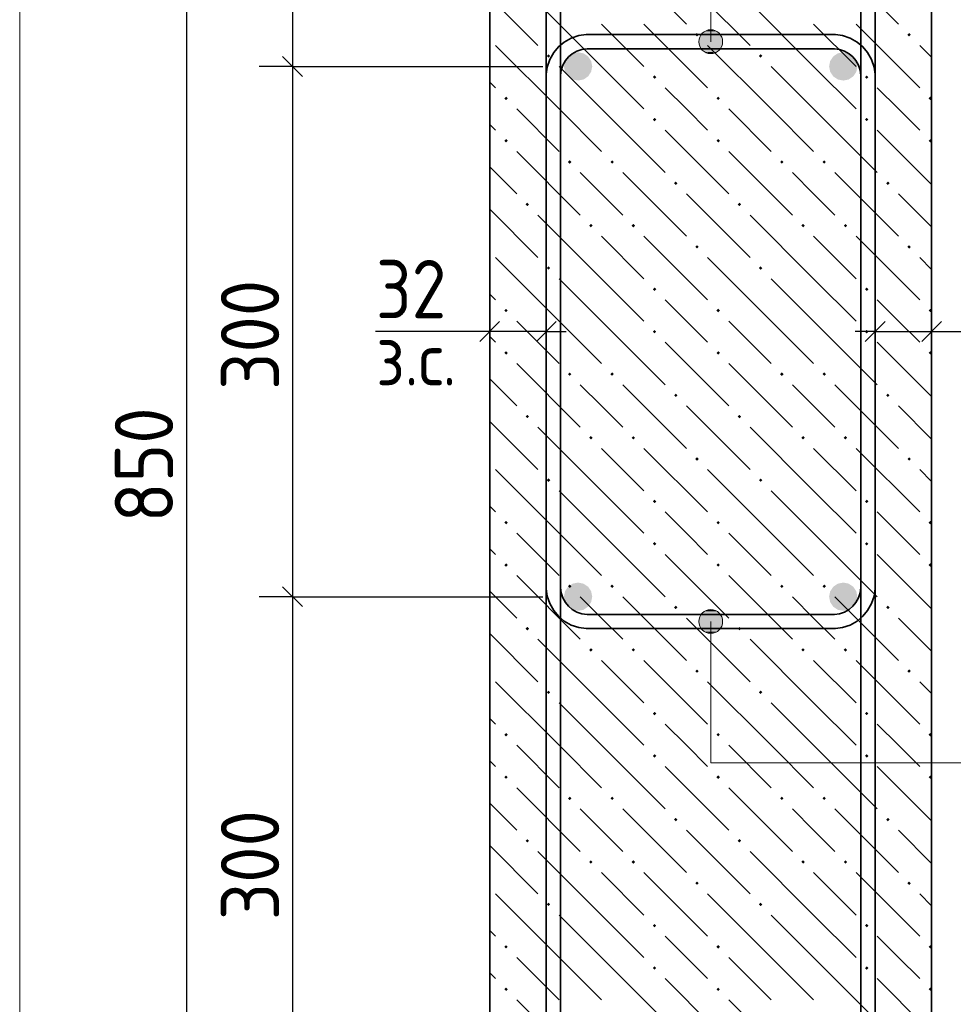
# Model space of a CAD drawing. Header units: millimetres. Extents: x 0 to 42000, y 0 to 29700.
# Tile 16 of 19: x 34313 to 37835, y 21012 to 24725. Entities that reach past the tile are written whole.
import ezdxf

# ---------------------------------------------------------------- set-up
doc = ezdxf.new("R2010")
doc.units = ezdxf.units.MM
for name, color, linetype, lineweight in [('S1 Продольная арматура', 7, 'Continuous', 35), ('Standard', 7, 'Continuous', 25), ('ЖБ Пилон', 7, 'Continuous', 35), ('Позиционная метка линия выноска', 7, 'Continuous', 13)]:
    doc.layers.add(name, color=color, linetype=linetype, lineweight=lineweight)
doc.layers.add('Размерная выноска', color=7, linetype='Continuous')
doc.layers.add('Хомут', color=7, linetype='Continuous', lineweight=25, true_color=0x6e3c1e)
doc.styles.add('ISOCPEUR', font='txt')

msp = doc.modelspace()

# ---------------------------------------------------------------- hatches: boundary and pattern name
at = {"layer": 'S1 Продольная арматура', "linetype": 'Continuous', "lineweight": 18, "transparency": 33554687}
for points in [[(36472.8, 24549), (36468.7, 24569.4), (36457.2, 24586.7), (36439.9, 24598.3), (36419.5, 24602.3), (36399.1, 24598.3), (36381.8, 24586.7), (36370.2, 24569.4), (36366.1, 24549), (36370.2, 24528.6), (36381.8, 24511.3), (36399.1, 24499.7), (36419.5, 24495.7), (36439.9, 24499.7), (36457.2, 24511.3), (36468.7, 24528.6)], [(36472.8, 24549), (36468.7, 24569.4), (36457.2, 24586.7), (36439.9, 24598.3), (36419.5, 24602.3), (36399.1, 24598.3), (36381.8, 24586.7), (36370.2, 24569.4), (36366.1, 24549), (36370.2, 24528.6), (36381.8, 24511.3), (36399.1, 24499.7), (36419.5, 24495.7), (36439.9, 24499.7), (36457.2, 24511.3), (36468.7, 24528.6)], [(37472.8, 24549), (37468.7, 24569.4), (37457.2, 24586.7), (37439.9, 24598.3), (37419.5, 24602.3), (37399.1, 24598.3), (37381.8, 24586.7), (37370.2, 24569.4), (37366.1, 24549), (37370.2, 24528.6), (37381.8, 24511.3), (37399.1, 24499.7), (37419.5, 24495.7), (37439.9, 24499.7), (37457.2, 24511.3), (37468.7, 24528.6)], [(37472.8, 24549), (37468.7, 24569.4), (37457.2, 24586.7), (37439.9, 24598.3), (37419.5, 24602.3), (37399.1, 24598.3), (37381.8, 24586.7), (37370.2, 24569.4), (37366.1, 24549), (37370.2, 24528.6), (37381.8, 24511.3), (37399.1, 24499.7), (37419.5, 24495.7), (37439.9, 24499.7), (37457.2, 24511.3), (37468.7, 24528.6)], [(36472.8, 22549), (36468.7, 22569.4), (36457.2, 22586.7), (36439.9, 22598.3), (36419.5, 22602.3), (36399.1, 22598.3), (36381.8, 22586.7), (36370.2, 22569.4), (36366.1, 22549), (36370.2, 22528.6), (36381.8, 22511.3), (36399.1, 22499.7), (36419.5, 22495.7), (36439.9, 22499.7), (36457.2, 22511.3), (36468.7, 22528.6)], [(36472.8, 22549), (36468.7, 22569.4), (36457.2, 22586.7), (36439.9, 22598.3), (36419.5, 22602.3), (36399.1, 22598.3), (36381.8, 22586.7), (36370.2, 22569.4), (36366.1, 22549), (36370.2, 22528.6), (36381.8, 22511.3), (36399.1, 22499.7), (36419.5, 22495.7), (36439.9, 22499.7), (36457.2, 22511.3), (36468.7, 22528.6)], [(37472.8, 22549), (37468.7, 22569.4), (37457.2, 22586.7), (37439.9, 22598.3), (37419.5, 22602.3), (37399.1, 22598.3), (37381.8, 22586.7), (37370.2, 22569.4), (37366.1, 22549), (37370.2, 22528.6), (37381.8, 22511.3), (37399.1, 22499.7), (37419.5, 22495.7), (37439.9, 22499.7), (37457.2, 22511.3), (37468.7, 22528.6)], [(37472.8, 22549), (37468.7, 22569.4), (37457.2, 22586.7), (37439.9, 22598.3), (37419.5, 22602.3), (37399.1, 22598.3), (37381.8, 22586.7), (37370.2, 22569.4), (37366.1, 22549), (37370.2, 22528.6), (37381.8, 22511.3), (37399.1, 22499.7), (37419.5, 22495.7), (37439.9, 22499.7), (37457.2, 22511.3), (37468.7, 22528.6)]]:
    msp.add_hatch(color=7, dxfattribs=at).paths.add_polyline_path(points)
at = {"layer": 'ЖБ Пилон', "linetype": 'Continuous', "lineweight": 18, "transparency": 33554687}
for points in [[(36861.3, 24668.5), (36867.8, 24675), (36874.3, 24668.5), (36867.8, 24662)], [(37661.3, 24668.5), (37667.8, 24675), (37674.3, 24668.5), (37667.8, 24662)], [(36301.3, 24588.5), (36307.8, 24595), (36314.3, 24588.5), (36307.8, 24582)], [(37101.3, 24588.5), (37107.8, 24595), (37114.3, 24588.5), (37107.8, 24582)], [(36701.3, 24508.5), (36707.8, 24515), (36714.3, 24508.5), (36707.8, 24502)], [(37501.3, 24508.5), (37507.8, 24515), (37514.3, 24508.5), (37507.8, 24502)], [(36141.3, 24428.5), (36147.8, 24435), (36154.3, 24428.5), (36147.8, 24422)], [(36941.3, 24428.5), (36947.8, 24435), (36954.3, 24428.5), (36947.8, 24422)], [(37741.3, 24428.5), (37747.8, 24435), (37752.8, 24429.9), (37752.8, 24427), (37747.8, 24422)], [(36701.3, 24348.5), (36707.8, 24355), (36714.3, 24348.5), (36707.8, 24342)], [(37501.3, 24348.5), (37507.8, 24355), (37514.3, 24348.5), (37507.8, 24342)], [(36141.3, 24268.5), (36147.8, 24275), (36154.3, 24268.5), (36147.8, 24262)], [(36941.3, 24268.5), (36947.8, 24275), (36954.3, 24268.5), (36947.8, 24262)], [(37741.3, 24268.5), (37747.8, 24275), (37752.8, 24270), (37752.8, 24267), (37747.8, 24262)], [(36381.3, 24188.5), (36387.8, 24195), (36394.3, 24188.5), (36387.8, 24182)], [(36541.3, 24188.5), (36547.8, 24195), (36554.3, 24188.5), (36547.8, 24182)], [(37181.3, 24188.5), (37187.8, 24195), (37194.3, 24188.5), (37187.8, 24182)], [(37341.3, 24188.5), (37347.8, 24195), (37354.3, 24188.5), (37347.8, 24182)], [(36781.3, 24108.5), (36787.8, 24115), (36794.3, 24108.5), (36787.8, 24102)], [(37581.3, 24108.5), (37587.8, 24115), (37594.3, 24108.5), (37587.8, 24102)], [(36221.3, 24028.5), (36227.8, 24035), (36234.3, 24028.5), (36227.8, 24022)], [(37021.3, 24028.5), (37027.8, 24035), (37034.3, 24028.5), (37027.8, 24022)], [(36461.3, 23948.5), (36467.8, 23955), (36474.3, 23948.5), (36467.8, 23942)], [(36621.3, 23948.5), (36627.8, 23955), (36634.3, 23948.5), (36627.8, 23942)], [(37261.3, 23948.5), (37267.8, 23955), (37274.3, 23948.5), (37267.8, 23942)], [(37421.3, 23948.5), (37427.8, 23955), (37434.3, 23948.5), (37427.8, 23942)], [(36861.3, 23868.5), (36867.8, 23875), (36874.3, 23868.5), (36867.8, 23862)], [(37661.3, 23868.5), (37667.8, 23875), (37674.3, 23868.5), (37667.8, 23862)], [(36301.3, 23788.5), (36307.8, 23795), (36314.3, 23788.5), (36307.8, 23782)], [(37101.3, 23788.5), (37107.8, 23795), (37114.3, 23788.5), (37107.8, 23782)], [(36701.3, 23708.5), (36707.8, 23715), (36714.3, 23708.5), (36707.8, 23702)], [(37501.3, 23708.5), (37507.8, 23715), (37514.3, 23708.5), (37507.8, 23702)], [(36141.3, 23628.5), (36147.8, 23635), (36154.3, 23628.5), (36147.8, 23622)], [(36941.3, 23628.5), (36947.8, 23635), (36954.3, 23628.5), (36947.8, 23622)], [(37741.3, 23628.5), (37747.8, 23635), (37752.8, 23629.9), (37752.8, 23627), (37747.8, 23622)], [(36701.3, 23548.5), (36707.8, 23555), (36714.3, 23548.5), (36707.8, 23542)], [(37501.3, 23548.5), (37507.8, 23555), (37514.3, 23548.5), (37507.8, 23542)], [(36141.3, 23468.5), (36147.8, 23475), (36154.3, 23468.5), (36147.8, 23462)], [(36941.3, 23468.5), (36947.8, 23475), (36954.3, 23468.5), (36947.8, 23462)], [(37741.3, 23468.5), (37747.8, 23475), (37752.8, 23470), (37752.8, 23467), (37747.8, 23462)], [(36381.3, 23388.5), (36387.8, 23395), (36394.3, 23388.5), (36387.8, 23382)], [(36541.3, 23388.5), (36547.8, 23395), (36554.3, 23388.5), (36547.8, 23382)], [(37181.3, 23388.5), (37187.8, 23395), (37194.3, 23388.5), (37187.8, 23382)], [(37341.3, 23388.5), (37347.8, 23395), (37354.3, 23388.5), (37347.8, 23382)], [(36781.3, 23308.5), (36787.8, 23315), (36794.3, 23308.5), (36787.8, 23302)], [(37581.3, 23308.5), (37587.8, 23315), (37594.3, 23308.5), (37587.8, 23302)], [(36221.3, 23228.5), (36227.8, 23235), (36234.3, 23228.5), (36227.8, 23222)], [(37021.3, 23228.5), (37027.8, 23235), (37034.3, 23228.5), (37027.8, 23222)], [(36461.3, 23148.5), (36467.8, 23155), (36474.3, 23148.5), (36467.8, 23142)], [(36621.3, 23148.5), (36627.8, 23155), (36634.3, 23148.5), (36627.8, 23142)], [(37261.3, 23148.5), (37267.8, 23155), (37274.3, 23148.5), (37267.8, 23142)], [(37421.3, 23148.5), (37427.8, 23155), (37434.3, 23148.5), (37427.8, 23142)], [(36861.3, 23068.5), (36867.8, 23075), (36874.3, 23068.5), (36867.8, 23062)], [(37661.3, 23068.5), (37667.8, 23075), (37674.3, 23068.5), (37667.8, 23062)], [(36301.3, 22988.5), (36307.8, 22995), (36314.3, 22988.5), (36307.8, 22982)], [(37101.3, 22988.5), (37107.8, 22995), (37114.3, 22988.5), (37107.8, 22982)], [(36701.3, 22908.5), (36707.8, 22915), (36714.3, 22908.5), (36707.8, 22902)], [(37501.3, 22908.5), (37507.8, 22915), (37514.3, 22908.5), (37507.8, 22902)], [(36141.3, 22828.5), (36147.8, 22835), (36154.3, 22828.5), (36147.8, 22822)], [(36941.3, 22828.5), (36947.8, 22835), (36954.3, 22828.5), (36947.8, 22822)], [(37741.3, 22828.5), (37747.8, 22835), (37752.8, 22829.9), (37752.8, 22827), (37747.8, 22822)], [(36701.3, 22748.5), (36707.8, 22755), (36714.3, 22748.5), (36707.8, 22742)], [(37501.3, 22748.5), (37507.8, 22755), (37514.3, 22748.5), (37507.8, 22742)], [(36141.3, 22668.5), (36147.8, 22675), (36154.3, 22668.5), (36147.8, 22662)], [(36941.3, 22668.5), (36947.8, 22675), (36954.3, 22668.5), (36947.8, 22662)], [(37741.3, 22668.5), (37747.8, 22675), (37752.8, 22670), (37752.8, 22667), (37747.8, 22662)], [(36381.3, 22588.5), (36387.8, 22595), (36394.3, 22588.5), (36387.8, 22582)], [(36541.3, 22588.5), (36547.8, 22595), (36554.3, 22588.5), (36547.8, 22582)], [(37181.3, 22588.5), (37187.8, 22595), (37194.3, 22588.5), (37187.8, 22582)], [(37341.3, 22588.5), (37347.8, 22595), (37354.3, 22588.5), (37347.8, 22582)], [(36781.3, 22508.5), (36787.8, 22515), (36794.3, 22508.5), (36787.8, 22502)], [(37581.3, 22508.5), (37587.8, 22515), (37594.3, 22508.5), (37587.8, 22502)], [(36221.3, 22428.5), (36227.8, 22435), (36234.3, 22428.5), (36227.8, 22422)], [(37021.3, 22428.5), (37027.8, 22435), (37034.3, 22428.5), (37027.8, 22422)], [(36461.3, 22348.5), (36467.8, 22355), (36474.3, 22348.5), (36467.8, 22342)], [(36621.3, 22348.5), (36627.8, 22355), (36634.3, 22348.5), (36627.8, 22342)], [(37261.3, 22348.5), (37267.8, 22355), (37274.3, 22348.5), (37267.8, 22342)], [(37421.3, 22348.5), (37427.8, 22355), (37434.3, 22348.5), (37427.8, 22342)], [(36861.3, 22268.5), (36867.8, 22275), (36874.3, 22268.5), (36867.8, 22262)], [(37661.3, 22268.5), (37667.8, 22275), (37674.3, 22268.5), (37667.8, 22262)], [(36301.3, 22188.5), (36307.8, 22195), (36314.3, 22188.5), (36307.8, 22182)], [(37101.3, 22188.5), (37107.8, 22195), (37114.3, 22188.5), (37107.8, 22182)], [(36701.3, 22108.5), (36707.8, 22115), (36714.3, 22108.5), (36707.8, 22102)], [(37501.3, 22108.5), (37507.8, 22115), (37514.3, 22108.5), (37507.8, 22102)], [(36141.3, 22028.5), (36147.8, 22035), (36154.3, 22028.5), (36147.8, 22022)], [(36941.3, 22028.5), (36947.8, 22035), (36954.3, 22028.5), (36947.8, 22022)], [(37741.3, 22028.5), (37747.8, 22035), (37752.8, 22029.9), (37752.8, 22027), (37747.8, 22022)], [(36701.3, 21948.5), (36707.8, 21955), (36714.3, 21948.5), (36707.8, 21942)], [(37501.3, 21948.5), (37507.8, 21955), (37514.3, 21948.5), (37507.8, 21942)], [(36141.3, 21868.5), (36147.8, 21875), (36154.3, 21868.5), (36147.8, 21862)], [(36941.3, 21868.5), (36947.8, 21875), (36954.3, 21868.5), (36947.8, 21862)], [(37741.3, 21868.5), (37747.8, 21875), (37752.8, 21870), (37752.8, 21867), (37747.8, 21862)], [(36381.3, 21788.5), (36387.8, 21795), (36394.3, 21788.5), (36387.8, 21782)], [(36541.3, 21788.5), (36547.8, 21795), (36554.3, 21788.5), (36547.8, 21782)], [(37181.3, 21788.5), (37187.8, 21795), (37194.3, 21788.5), (37187.8, 21782)], [(37341.3, 21788.5), (37347.8, 21795), (37354.3, 21788.5), (37347.8, 21782)], [(36781.3, 21708.5), (36787.8, 21715), (36794.3, 21708.5), (36787.8, 21702)], [(37581.3, 21708.5), (37587.8, 21715), (37594.3, 21708.5), (37587.8, 21702)], [(36221.3, 21628.5), (36227.8, 21635), (36234.3, 21628.5), (36227.8, 21622)], [(37021.3, 21628.5), (37027.8, 21635), (37034.3, 21628.5), (37027.8, 21622)], [(36461.3, 21548.5), (36467.8, 21555), (36474.3, 21548.5), (36467.8, 21542)], [(36621.3, 21548.5), (36627.8, 21555), (36634.3, 21548.5), (36627.8, 21542)], [(37261.3, 21548.5), (37267.8, 21555), (37274.3, 21548.5), (37267.8, 21542)], [(37421.3, 21548.5), (37427.8, 21555), (37434.3, 21548.5), (37427.8, 21542)], [(36861.3, 21468.5), (36867.8, 21475), (36874.3, 21468.5), (36867.8, 21462)], [(37661.3, 21468.5), (37667.8, 21475), (37674.3, 21468.5), (37667.8, 21462)], [(36301.3, 21388.5), (36307.8, 21395), (36314.3, 21388.5), (36307.8, 21382)], [(37101.3, 21388.5), (37107.8, 21395), (37114.3, 21388.5), (37107.8, 21382)], [(36701.3, 21308.5), (36707.8, 21315), (36714.3, 21308.5), (36707.8, 21302)], [(37501.3, 21308.5), (37507.8, 21315), (37514.3, 21308.5), (37507.8, 21302)], [(36141.3, 21228.5), (36147.8, 21235), (36154.3, 21228.5), (36147.8, 21222)], [(36941.3, 21228.5), (36947.8, 21235), (36954.3, 21228.5), (36947.8, 21222)], [(37741.3, 21228.5), (37747.8, 21235), (37752.8, 21229.9), (37752.8, 21227), (37747.8, 21222)], [(36701.3, 21148.5), (36707.8, 21155), (36714.3, 21148.5), (36707.8, 21142)], [(37501.3, 21148.5), (37507.8, 21155), (37514.3, 21148.5), (37507.8, 21142)], [(36141.3, 21068.5), (36147.8, 21075), (36154.3, 21068.5), (36147.8, 21062)], [(36941.3, 21068.5), (36947.8, 21075), (36954.3, 21068.5), (36947.8, 21062)], [(37741.3, 21068.5), (37747.8, 21075), (37752.8, 21070), (37752.8, 21067), (37747.8, 21062)]]:
    msp.add_hatch(color=7, dxfattribs=at).paths.add_polyline_path(points, flags=16)
at = {"layer": 'Позиционная метка линия выноска', "linetype": 'Continuous', "lineweight": 13, "transparency": 33554687}
for points in [[(36958.2, 24664.8), (36880.8, 24664.8), (36874.5, 24642.3)], [(36958.2, 24664.8), (36874.5, 24642.3), (36964.5, 24642.3)], [(36942, 24681), (36897, 24681), (36880.8, 24664.8)], [(36942, 24681), (36880.8, 24664.8), (36958.2, 24664.8)], [(36897, 24681), (36942, 24681), (36919.5, 24687.3)], [(36964.5, 24642.3), (36874.5, 24642.3), (36880.8, 24619.8)], [(36964.5, 24642.3), (36880.8, 24619.8), (36958.2, 24619.8)], [(36958.2, 24619.8), (36880.8, 24619.8), (36897, 24603.6)], [(36958.2, 24619.8), (36897, 24603.6), (36942, 24603.6)], [(36942, 24603.6), (36897, 24603.6), (36919.5, 24597.3)], [(36874.5, 22455.7), (36964.5, 22455.7), (36958.2, 22478.2)], [(36874.5, 22455.7), (36958.2, 22478.2), (36880.8, 22478.2)], [(36880.8, 22478.2), (36958.2, 22478.2), (36942, 22494.4)], [(36880.8, 22478.2), (36942, 22494.4), (36897, 22494.4)], [(36897, 22494.4), (36942, 22494.4), (36919.5, 22500.7)], [(36880.8, 22433.2), (36964.5, 22455.7), (36874.5, 22455.7)], [(36880.8, 22433.2), (36958.2, 22433.2), (36964.5, 22455.7)], [(36897, 22417), (36958.2, 22433.2), (36880.8, 22433.2)], [(36897, 22417), (36942, 22417), (36958.2, 22433.2)], [(36942, 22417), (36897, 22417), (36919.5, 22410.7)]]:
    msp.add_hatch(color=7, dxfattribs=at).paths.add_polyline_path(points)

# ---------------------------------------------------------------- linework, layer by layer
at = {"layer": 'Standard', "color": 254, "linetype": 'Continuous', "lineweight": 18, "true_color": 0xc4c4ff, "transparency": 33554687}
msp.add_line((34313.4, 29200), (34313.4, 17120), dxfattribs=at)
at = {"layer": 'Standard', "color": 7, "linetype": 'Continuous', "lineweight": -3, "transparency": 33554687}
for p, q in [((35342.2, 26549), (35342.2, 24549)), ((34942.2, 25882.3), (34942.2, 20215.7)), ((35342.2, 24549), (35217.2, 24549)), ((35342.2, 24549), (35467.2, 24549)), ((35342.2, 24549), (36286.1, 24549)), ((35342.2, 24549), (35342.2, 22549)), ((36086.1, 23549), (36086.1, 23674)), ((36299.5, 23549), (36299.5, 23674)), ((37539.5, 23549), (37539.5, 23674)), ((37752.8, 23549), (37752.8, 23674)), ((36086.1, 23549), (36011.1, 23549)), ((36086.1, 23549), (36086.1, 23424)), ((36299.5, 23549), (36086.1, 23549)), ((36299.5, 23549), (36299.5, 23424)), ((36299.5, 23549), (36374.5, 23549)), ((37539.5, 23549), (37464.5, 23549)), ((37539.5, 23549), (37539.5, 23424)), ((37539.5, 23549), (37752.8, 23549)), ((37752.8, 23549), (37752.8, 23424)), ((37752.8, 23549), (37827.8, 23549)), ((35342.2, 22549), (35217.2, 22549)), ((35342.2, 22549), (35467.2, 22549)), ((35342.2, 22549), (36286.1, 22549)), ((35342.2, 22549), (35342.2, 20549))]:
    msp.add_line(p, q, dxfattribs=at)
at = {"layer": 'Standard', "color": 7, "linetype": 'Continuous', "lineweight": 25, "transparency": 33554687}
for p, q in [((35304.7, 24586.5), (35379.7, 24511.5)), ((36123.6, 23586.5), (36048.6, 23511.5)), ((36337, 23586.5), (36262, 23511.5)), ((37502, 23511.5), (37577, 23586.5)), ((37715.3, 23511.5), (37790.3, 23586.5)), ((35304.7, 22586.5), (35379.7, 22511.5))]:
    msp.add_line(p, q, dxfattribs=at)
at = {"layer": 'ЖБ Пилон', "color": 7, "linetype": 'Continuous', "lineweight": 35, "transparency": 33554687}
for p, q in [((36086.1, 26882.3), (36086.1, 20215.7)), ((37752.8, 20215.7), (37752.8, 26882.3))]:
    msp.add_line(p, q, dxfattribs=at)
at = {"layer": 'ЖБ Пилон', "color": 9, "linetype": 'Continuous', "lineweight": 18, "true_color": 0xc7c7c7, "transparency": 33554687}
for p, q in [((36587.8, 24948.5), (36827.8, 24708.5)), ((37387.8, 24948.5), (37627.8, 24708.5)), ((36827.8, 24868.5), (37067.8, 24628.5)), ((36086.1, 24810.1), (36267.8, 24628.5)), ((36507.8, 24548.5), (36267.8, 24788.5)), ((37307.8, 24548.5), (37067.8, 24788.5)), ((36507.8, 24708.5), (36667.8, 24548.5)), ((36667.8, 24708.5), (36907.8, 24468.5)), ((37307.8, 24708.5), (37467.8, 24548.5)), ((37467.8, 24708.5), (37707.8, 24468.5)), ((36347.8, 24388.5), (36107.8, 24628.5)), ((37147.8, 24388.5), (36907.8, 24628.5)), ((37752.8, 24583.4), (37707.8, 24628.5)), ((36347.8, 24548.5), (36507.8, 24388.5)), ((36507.8, 24548.5), (36667.8, 24388.5)), ((37147.8, 24548.5), (37307.8, 24388.5)), ((37307.8, 24548.5), (37467.8, 24388.5)), ((36086.1, 24490.1), (36107.8, 24468.5)), ((36827.8, 24388.5), (36747.8, 24468.5)), ((37627.8, 24388.5), (37547.8, 24468.5)), ((36187.8, 24388.5), (36347.8, 24228.5)), ((36347.8, 24388.5), (36507.8, 24228.5)), ((36507.8, 24388.5), (36747.8, 24148.5)), ((36907.8, 24308.5), (36827.8, 24388.5)), ((36987.8, 24388.5), (37147.8, 24228.5)), ((37147.8, 24388.5), (37307.8, 24228.5)), ((37307.8, 24388.5), (37547.8, 24148.5)), ((37707.8, 24308.5), (37627.8, 24388.5)), ((36107.8, 24308.5), (36086.1, 24330.1)), ((36747.8, 24308.5), (36987.8, 24068.5)), ((37547.8, 24308.5), (37752.8, 24103.5)), ((36187.8, 24228.5), (36427.8, 23988.5)), ((36987.8, 24228.5), (37227.8, 23988.5)), ((36086.1, 24170.1), (36187.8, 24068.5)), ((36507.8, 24068.5), (36427.8, 24148.5)), ((36587.8, 24148.5), (36827.8, 23908.5)), ((37307.8, 24068.5), (37227.8, 24148.5)), ((37387.8, 24148.5), (37627.8, 23908.5)), ((36587.8, 23988.5), (36507.8, 24068.5)), ((36827.8, 24068.5), (37067.8, 23828.5)), ((37387.8, 23988.5), (37307.8, 24068.5)), ((37627.8, 24068.5), (37752.8, 23943.4)), ((36086.1, 24010.1), (36267.8, 23828.5)), ((36507.8, 23748.5), (36267.8, 23988.5)), ((37307.8, 23748.5), (37067.8, 23988.5)), ((36507.8, 23908.5), (36667.8, 23748.5)), ((36667.8, 23908.5), (36907.8, 23668.5)), ((37307.8, 23908.5), (37467.8, 23748.5)), ((37467.8, 23908.5), (37707.8, 23668.5)), ((36347.8, 23588.5), (36107.8, 23828.5)), ((37147.8, 23588.5), (36907.8, 23828.5)), ((37752.8, 23783.4), (37707.8, 23828.5)), ((36347.8, 23748.5), (36507.8, 23588.5)), ((36507.8, 23748.5), (36667.8, 23588.5)), ((37147.8, 23748.5), (37307.8, 23588.5)), ((37307.8, 23748.5), (37467.8, 23588.5)), ((36086.1, 23690.1), (36107.8, 23668.5)), ((36827.8, 23588.5), (36747.8, 23668.5)), ((37627.8, 23588.5), (37547.8, 23668.5)), ((36187.8, 23588.5), (36347.8, 23428.5)), ((36347.8, 23588.5), (36507.8, 23428.5)), ((36507.8, 23588.5), (36747.8, 23348.5)), ((36907.8, 23508.5), (36827.8, 23588.5)), ((36987.8, 23588.5), (37147.8, 23428.5)), ((37147.8, 23588.5), (37307.8, 23428.5)), ((37307.8, 23588.5), (37547.8, 23348.5)), ((37707.8, 23508.5), (37627.8, 23588.5)), ((36107.8, 23508.5), (36086.1, 23530.1)), ((36747.8, 23508.5), (36987.8, 23268.5)), ((37547.8, 23508.5), (37752.8, 23303.5)), ((36187.8, 23428.5), (36427.8, 23188.5)), ((36987.8, 23428.5), (37227.8, 23188.5)), ((36086.1, 23370.1), (36187.8, 23268.5)), ((36507.8, 23268.5), (36427.8, 23348.5)), ((36587.8, 23348.5), (36827.8, 23108.5)), ((37307.8, 23268.5), (37227.8, 23348.5)), ((37387.8, 23348.5), (37627.8, 23108.5)), ((36587.8, 23188.5), (36507.8, 23268.5)), ((36827.8, 23268.5), (37067.8, 23028.5)), ((37387.8, 23188.5), (37307.8, 23268.5)), ((37627.8, 23268.5), (37752.8, 23143.4)), ((36086.1, 23210.1), (36267.8, 23028.5)), ((36507.8, 22948.5), (36267.8, 23188.5)), ((37307.8, 22948.5), (37067.8, 23188.5)), ((36507.8, 23108.5), (36667.8, 22948.5)), ((36667.8, 23108.5), (36907.8, 22868.5)), ((37307.8, 23108.5), (37467.8, 22948.5)), ((37467.8, 23108.5), (37707.8, 22868.5)), ((36347.8, 22788.5), (36107.8, 23028.5)), ((37147.8, 22788.5), (36907.8, 23028.5)), ((37752.8, 22983.4), (37707.8, 23028.5)), ((36347.8, 22948.5), (36507.8, 22788.5)), ((36507.8, 22948.5), (36667.8, 22788.5)), ((37147.8, 22948.5), (37307.8, 22788.5)), ((37307.8, 22948.5), (37467.8, 22788.5)), ((36086.1, 22890.1), (36107.8, 22868.5)), ((36827.8, 22788.5), (36747.8, 22868.5)), ((37627.8, 22788.5), (37547.8, 22868.5)), ((36187.8, 22788.5), (36347.8, 22628.5)), ((36347.8, 22788.5), (36507.8, 22628.5)), ((36507.8, 22788.5), (36747.8, 22548.5)), ((36907.8, 22708.5), (36827.8, 22788.5)), ((36987.8, 22788.5), (37147.8, 22628.5)), ((37147.8, 22788.5), (37307.8, 22628.5)), ((37307.8, 22788.5), (37547.8, 22548.5)), ((37707.8, 22708.5), (37627.8, 22788.5)), ((36107.8, 22708.5), (36086.1, 22730.1)), ((36747.8, 22708.5), (36987.8, 22468.5)), ((37547.8, 22708.5), (37752.8, 22503.5)), ((36187.8, 22628.5), (36427.8, 22388.5)), ((36987.8, 22628.5), (37227.8, 22388.5)), ((36086.1, 22570.1), (36187.8, 22468.5)), ((36507.8, 22468.5), (36427.8, 22548.5)), ((36587.8, 22548.5), (36827.8, 22308.5)), ((37307.8, 22468.5), (37227.8, 22548.5)), ((37387.8, 22548.5), (37627.8, 22308.5)), ((36587.8, 22388.5), (36507.8, 22468.5)), ((36827.8, 22468.5), (37067.8, 22228.5)), ((37387.8, 22388.5), (37307.8, 22468.5)), ((37627.8, 22468.5), (37752.8, 22343.4)), ((36086.1, 22410.1), (36267.8, 22228.5)), ((36507.8, 22148.5), (36267.8, 22388.5)), ((37307.8, 22148.5), (37067.8, 22388.5)), ((36507.8, 22308.5), (36667.8, 22148.5)), ((36667.8, 22308.5), (36907.8, 22068.5)), ((37307.8, 22308.5), (37467.8, 22148.5)), ((37467.8, 22308.5), (37707.8, 22068.5)), ((36347.8, 21988.5), (36107.8, 22228.5)), ((37147.8, 21988.5), (36907.8, 22228.5)), ((37752.8, 22183.4), (37707.8, 22228.5)), ((36347.8, 22148.5), (36507.8, 21988.5)), ((36507.8, 22148.5), (36667.8, 21988.5)), ((37147.8, 22148.5), (37307.8, 21988.5)), ((37307.8, 22148.5), (37467.8, 21988.5)), ((36086.1, 22090.1), (36107.8, 22068.5)), ((36827.8, 21988.5), (36747.8, 22068.5)), ((37627.8, 21988.5), (37547.8, 22068.5)), ((36187.8, 21988.5), (36347.8, 21828.5)), ((36347.8, 21988.5), (36507.8, 21828.5)), ((36507.8, 21988.5), (36747.8, 21748.5)), ((36907.8, 21908.5), (36827.8, 21988.5)), ((36987.8, 21988.5), (37147.8, 21828.5)), ((37147.8, 21988.5), (37307.8, 21828.5)), ((37307.8, 21988.5), (37547.8, 21748.5)), ((37707.8, 21908.5), (37627.8, 21988.5)), ((36107.8, 21908.5), (36086.1, 21930.1)), ((36747.8, 21908.5), (36987.8, 21668.5)), ((37547.8, 21908.5), (37752.8, 21703.5)), ((36187.8, 21828.5), (36427.8, 21588.5)), ((36987.8, 21828.5), (37227.8, 21588.5)), ((36086.1, 21770.1), (36187.8, 21668.5)), ((36507.8, 21668.5), (36427.8, 21748.5)), ((36587.8, 21748.5), (36827.8, 21508.5)), ((37307.8, 21668.5), (37227.8, 21748.5)), ((37387.8, 21748.5), (37627.8, 21508.5)), ((36587.8, 21588.5), (36507.8, 21668.5)), ((36827.8, 21668.5), (37067.8, 21428.5)), ((37387.8, 21588.5), (37307.8, 21668.5)), ((37627.8, 21668.5), (37752.8, 21543.4)), ((36086.1, 21610.1), (36267.8, 21428.5)), ((36507.8, 21348.5), (36267.8, 21588.5)), ((37307.8, 21348.5), (37067.8, 21588.5)), ((36507.8, 21508.5), (36667.8, 21348.5)), ((36667.8, 21508.5), (36907.8, 21268.5)), ((37307.8, 21508.5), (37467.8, 21348.5)), ((37467.8, 21508.5), (37707.8, 21268.5)), ((36347.8, 21188.5), (36107.8, 21428.5)), ((37147.8, 21188.5), (36907.8, 21428.5)), ((37752.8, 21383.4), (37707.8, 21428.5)), ((36347.8, 21348.5), (36507.8, 21188.5)), ((36507.8, 21348.5), (36667.8, 21188.5)), ((37147.8, 21348.5), (37307.8, 21188.5)), ((37307.8, 21348.5), (37467.8, 21188.5)), ((36086.1, 21290.1), (36107.8, 21268.5)), ((36827.8, 21188.5), (36747.8, 21268.5)), ((37627.8, 21188.5), (37547.8, 21268.5)), ((36187.8, 21188.5), (36347.8, 21028.5)), ((36347.8, 21188.5), (36507.8, 21028.5)), ((36507.8, 21188.5), (36747.8, 20948.5)), ((36907.8, 21108.5), (36827.8, 21188.5)), ((36987.8, 21188.5), (37147.8, 21028.5)), ((37147.8, 21188.5), (37307.8, 21028.5)), ((37307.8, 21188.5), (37547.8, 20948.5)), ((37707.8, 21108.5), (37627.8, 21188.5)), ((36107.8, 21108.5), (36086.1, 21130.1)), ((36747.8, 21108.5), (36987.8, 20868.5)), ((37547.8, 21108.5), (37752.8, 20903.5)), ((36187.8, 21028.5), (36427.8, 20788.5)), ((36987.8, 21028.5), (37227.8, 20788.5))]:
    msp.add_line(p, q, dxfattribs=at)
at = {"layer": 'Позиционная метка линия выноска', "color": 7, "linetype": 'Continuous', "lineweight": 13, "transparency": 33554687}
for p, q in [((36919.5, 24687.3), (36919.5, 24687.3)), ((36874.5, 24642.3), (36874.5, 24642.3)), ((36964.5, 24642.3), (36964.5, 24642.3)), ((36919.5, 24597.3), (36919.5, 24597.3)), ((36919.5, 22500.7), (36919.5, 22500.7)), ((36874.5, 22455.7), (36874.5, 22455.7)), ((36964.5, 22455.7), (36964.5, 22455.7)), ((36919.5, 22410.7), (36919.5, 22410.7))]:
    msp.add_line(p, q, dxfattribs=at)
for points in [[(40202.8, 25175.7), (36919.5, 25175.7), (36919.5, 24642.3)], [(40202.8, 21922.3), (36919.5, 21922.3), (36919.5, 22455.7)]]:
    msp.add_lwpolyline(points, dxfattribs=at)
for centre in [(36919.5, 24642.3), (36919.5, 22455.7)]:
    msp.add_circle(centre, 45, dxfattribs=at)
at = {"layer": 'Размерная выноска', "color": 7, "linetype": 'Continuous', "lineweight": -3, "transparency": 33554687}
for p, q in [((36086.1, 23549), (35655.9, 23549)), ((37752.8, 23549), (38183.1, 23549))]:
    msp.add_line(p, q, dxfattribs=at)
at = {"layer": 'Хомут', "color": 7, "linetype": 'Continuous', "lineweight": 35, "transparency": 33554687}
for points in [[(37539.5, 26491.2), (37539.5, 22578.8), (37535.7, 22551.5), (37526.3, 22522.9), (37511.5, 22496.7), (37493.5, 22475), (37471.8, 22456.9), (37445.6, 22442.2), (37417, 22432.8), (37389.7, 22429), (36449.3, 22429), (36421.9, 22432.8), (36393.4, 22442.2), (36367.1, 22456.9), (36345.5, 22475), (36327.4, 22496.7), (36312.7, 22522.9), (36303.3, 22551.5), (36299.5, 22578.8), (36299.5, 26519.2)], [(37539.5, 26491.2), (37539.5, 22578.8), (37535.7, 22551.5), (37526.3, 22522.9), (37511.5, 22496.7), (37493.5, 22475), (37471.8, 22456.9), (37445.6, 22442.2), (37417, 22432.8), (37389.7, 22429), (36449.3, 22429), (36421.9, 22432.8), (36393.4, 22442.2), (36367.1, 22456.9), (36345.5, 22475), (36327.4, 22496.7), (36312.7, 22522.9), (36303.3, 22551.5), (36299.5, 22578.8), (36299.5, 26519.2)], [(37539.5, 26491.2), (37539.5, 22578.8), (37535.7, 22551.5), (37526.3, 22522.9), (37511.5, 22496.7), (37493.5, 22475), (37471.8, 22456.9), (37445.6, 22442.2), (37417, 22432.8), (37389.7, 22429), (36449.3, 22429), (36421.9, 22432.8), (36393.4, 22442.2), (36367.1, 22456.9), (36345.5, 22475), (36327.4, 22496.7), (36312.7, 22522.9), (36303.3, 22551.5), (36299.5, 22578.8), (36299.5, 26519.2)], [(37539.5, 26491.2), (37539.5, 22578.8), (37535.7, 22551.5), (37526.3, 22522.9), (37511.5, 22496.7), (37493.5, 22475), (37471.8, 22456.9), (37445.6, 22442.2), (37417, 22432.8), (37389.7, 22429), (36449.3, 22429), (36421.9, 22432.8), (36393.4, 22442.2), (36367.1, 22456.9), (36345.5, 22475), (36327.4, 22496.7), (36312.7, 22522.9), (36303.3, 22551.5), (36299.5, 22578.8), (36299.5, 26519.2)], [(37539.5, 26491.2), (37539.5, 22578.8), (37535.7, 22551.5), (37526.3, 22522.9), (37511.5, 22496.7), (37493.5, 22475), (37471.8, 22456.9), (37445.6, 22442.2), (37417, 22432.8), (37389.7, 22429), (36449.3, 22429), (36421.9, 22432.8), (36393.4, 22442.2), (36367.1, 22456.9), (36345.5, 22475), (36327.4, 22496.7), (36312.7, 22522.9), (36303.3, 22551.5), (36299.5, 22578.8), (36299.5, 26519.2)], [(37539.5, 26491.2), (37539.5, 22578.8), (37535.7, 22551.5), (37526.3, 22522.9), (37511.5, 22496.7), (37493.5, 22475), (37471.8, 22456.9), (37445.6, 22442.2), (37417, 22432.8), (37389.7, 22429), (36449.3, 22429), (36421.9, 22432.8), (36393.4, 22442.2), (36367.1, 22456.9), (36345.5, 22475), (36327.4, 22496.7), (36312.7, 22522.9), (36303.3, 22551.5), (36299.5, 22578.8), (36299.5, 26519.2)], [(36352.8, 26515.5), (36352.8, 22582.5), (36355.4, 22563.6), (36361.7, 22544.5), (36371.5, 22527), (36383.3, 22512.9), (36397.5, 22501), (36415, 22491.3), (36434, 22485), (36453, 22482.3), (37386, 22482.3), (37404.9, 22485), (37424, 22491.3), (37441.4, 22501), (37455.6, 22512.9), (37467.4, 22527), (37477.2, 22544.5), (37483.5, 22563.6), (37486.1, 22582.5), (37486.1, 26487.5)], [(36352.8, 26515.5), (36352.8, 22582.5), (36355.4, 22563.6), (36361.7, 22544.5), (36371.5, 22527), (36383.3, 22512.9), (36397.5, 22501), (36415, 22491.3), (36434, 22485), (36453, 22482.3), (37386, 22482.3), (37404.9, 22485), (37424, 22491.3), (37441.4, 22501), (37455.6, 22512.9), (37467.4, 22527), (37477.2, 22544.5), (37483.5, 22563.6), (37486.1, 22582.5), (37486.1, 26487.5)], [(36352.8, 26515.5), (36352.8, 22582.5), (36355.4, 22563.6), (36361.7, 22544.5), (36371.5, 22527), (36383.3, 22512.9), (36397.5, 22501), (36415, 22491.3), (36434, 22485), (36453, 22482.3), (37386, 22482.3), (37404.9, 22485), (37424, 22491.3), (37441.4, 22501), (37455.6, 22512.9), (37467.4, 22527), (37477.2, 22544.5), (37483.5, 22563.6), (37486.1, 22582.5), (37486.1, 26487.5)], [(36352.8, 26515.5), (36352.8, 22582.5), (36355.4, 22563.6), (36361.7, 22544.5), (36371.5, 22527), (36383.3, 22512.9), (36397.5, 22501), (36415, 22491.3), (36434, 22485), (36453, 22482.3), (37386, 22482.3), (37404.9, 22485), (37424, 22491.3), (37441.4, 22501), (37455.6, 22512.9), (37467.4, 22527), (37477.2, 22544.5), (37483.5, 22563.6), (37486.1, 22582.5), (37486.1, 26487.5)], [(36352.8, 26515.5), (36352.8, 22582.5), (36355.4, 22563.6), (36361.7, 22544.5), (36371.5, 22527), (36383.3, 22512.9), (36397.5, 22501), (36415, 22491.3), (36434, 22485), (36453, 22482.3), (37386, 22482.3), (37404.9, 22485), (37424, 22491.3), (37441.4, 22501), (37455.6, 22512.9), (37467.4, 22527), (37477.2, 22544.5), (37483.5, 22563.6), (37486.1, 22582.5), (37486.1, 26487.5)], [(36352.8, 26515.5), (36352.8, 22582.5), (36355.4, 22563.6), (36361.7, 22544.5), (36371.5, 22527), (36383.3, 22512.9), (36397.5, 22501), (36415, 22491.3), (36434, 22485), (36453, 22482.3), (37386, 22482.3), (37404.9, 22485), (37424, 22491.3), (37441.4, 22501), (37455.6, 22512.9), (37467.4, 22527), (37477.2, 22544.5), (37483.5, 22563.6), (37486.1, 22582.5), (37486.1, 26487.5)], [(36299.5, 20578.8), (36299.5, 24519.2), (36303.3, 24546.6), (36312.7, 24575.1), (36327.4, 24601.4), (36345.5, 24623), (36367.1, 24641.1), (36393.4, 24655.8), (36421.9, 24665.2), (36449.3, 24669), (37389.7, 24669), (37417, 24665.2), (37445.6, 24655.8), (37471.8, 24641.1), (37493.5, 24623), (37511.5, 24601.4), (37526.3, 24575.1), (37535.7, 24546.6), (37539.5, 24519.2), (37539.5, 20606.9)], [(36299.5, 20578.8), (36299.5, 24519.2), (36303.3, 24546.6), (36312.7, 24575.1), (36327.4, 24601.4), (36345.5, 24623), (36367.1, 24641.1), (36393.4, 24655.8), (36421.9, 24665.2), (36449.3, 24669), (37389.7, 24669), (37417, 24665.2), (37445.6, 24655.8), (37471.8, 24641.1), (37493.5, 24623), (37511.5, 24601.4), (37526.3, 24575.1), (37535.7, 24546.6), (37539.5, 24519.2), (37539.5, 20606.9)], [(36299.5, 20578.8), (36299.5, 24519.2), (36303.3, 24546.6), (36312.7, 24575.1), (36327.4, 24601.4), (36345.5, 24623), (36367.1, 24641.1), (36393.4, 24655.8), (36421.9, 24665.2), (36449.3, 24669), (37389.7, 24669), (37417, 24665.2), (37445.6, 24655.8), (37471.8, 24641.1), (37493.5, 24623), (37511.5, 24601.4), (37526.3, 24575.1), (37535.7, 24546.6), (37539.5, 24519.2), (37539.5, 20606.9)], [(36299.5, 20578.8), (36299.5, 24519.2), (36303.3, 24546.6), (36312.7, 24575.1), (36327.4, 24601.4), (36345.5, 24623), (36367.1, 24641.1), (36393.4, 24655.8), (36421.9, 24665.2), (36449.3, 24669), (37389.7, 24669), (37417, 24665.2), (37445.6, 24655.8), (37471.8, 24641.1), (37493.5, 24623), (37511.5, 24601.4), (37526.3, 24575.1), (37535.7, 24546.6), (37539.5, 24519.2), (37539.5, 20606.9)], [(36299.5, 20578.8), (36299.5, 24519.2), (36303.3, 24546.6), (36312.7, 24575.1), (36327.4, 24601.4), (36345.5, 24623), (36367.1, 24641.1), (36393.4, 24655.8), (36421.9, 24665.2), (36449.3, 24669), (37389.7, 24669), (37417, 24665.2), (37445.6, 24655.8), (37471.8, 24641.1), (37493.5, 24623), (37511.5, 24601.4), (37526.3, 24575.1), (37535.7, 24546.6), (37539.5, 24519.2), (37539.5, 20606.9)], [(36299.5, 20578.8), (36299.5, 24519.2), (36303.3, 24546.6), (36312.7, 24575.1), (36327.4, 24601.4), (36345.5, 24623), (36367.1, 24641.1), (36393.4, 24655.8), (36421.9, 24665.2), (36449.3, 24669), (37389.7, 24669), (37417, 24665.2), (37445.6, 24655.8), (37471.8, 24641.1), (37493.5, 24623), (37511.5, 24601.4), (37526.3, 24575.1), (37535.7, 24546.6), (37539.5, 24519.2), (37539.5, 20606.9)], [(37486.1, 20610.5), (37486.1, 24515.5), (37483.5, 24534.4), (37477.2, 24553.5), (37467.4, 24571), (37455.6, 24585.1), (37441.4, 24597), (37424, 24606.8), (37404.9, 24613), (37386, 24615.7), (36453, 24615.7), (36434, 24613), (36415, 24606.8), (36397.5, 24597), (36383.3, 24585.1), (36371.5, 24571), (36361.7, 24553.5), (36355.4, 24534.4), (36352.8, 24515.5), (36352.8, 20582.5)], [(37486.1, 20610.5), (37486.1, 24515.5), (37483.5, 24534.4), (37477.2, 24553.5), (37467.4, 24571), (37455.6, 24585.1), (37441.4, 24597), (37424, 24606.8), (37404.9, 24613), (37386, 24615.7), (36453, 24615.7), (36434, 24613), (36415, 24606.8), (36397.5, 24597), (36383.3, 24585.1), (36371.5, 24571), (36361.7, 24553.5), (36355.4, 24534.4), (36352.8, 24515.5), (36352.8, 20582.5)], [(37486.1, 20610.5), (37486.1, 24515.5), (37483.5, 24534.4), (37477.2, 24553.5), (37467.4, 24571), (37455.6, 24585.1), (37441.4, 24597), (37424, 24606.8), (37404.9, 24613), (37386, 24615.7), (36453, 24615.7), (36434, 24613), (36415, 24606.8), (36397.5, 24597), (36383.3, 24585.1), (36371.5, 24571), (36361.7, 24553.5), (36355.4, 24534.4), (36352.8, 24515.5), (36352.8, 20582.5)], [(37486.1, 20610.5), (37486.1, 24515.5), (37483.5, 24534.4), (37477.2, 24553.5), (37467.4, 24571), (37455.6, 24585.1), (37441.4, 24597), (37424, 24606.8), (37404.9, 24613), (37386, 24615.7), (36453, 24615.7), (36434, 24613), (36415, 24606.8), (36397.5, 24597), (36383.3, 24585.1), (36371.5, 24571), (36361.7, 24553.5), (36355.4, 24534.4), (36352.8, 24515.5), (36352.8, 20582.5)], [(37486.1, 20610.5), (37486.1, 24515.5), (37483.5, 24534.4), (37477.2, 24553.5), (37467.4, 24571), (37455.6, 24585.1), (37441.4, 24597), (37424, 24606.8), (37404.9, 24613), (37386, 24615.7), (36453, 24615.7), (36434, 24613), (36415, 24606.8), (36397.5, 24597), (36383.3, 24585.1), (36371.5, 24571), (36361.7, 24553.5), (36355.4, 24534.4), (36352.8, 24515.5), (36352.8, 20582.5)], [(37486.1, 20610.5), (37486.1, 24515.5), (37483.5, 24534.4), (37477.2, 24553.5), (37467.4, 24571), (37455.6, 24585.1), (37441.4, 24597), (37424, 24606.8), (37404.9, 24613), (37386, 24615.7), (36453, 24615.7), (36434, 24613), (36415, 24606.8), (36397.5, 24597), (36383.3, 24585.1), (36371.5, 24571), (36361.7, 24553.5), (36355.4, 24534.4), (36352.8, 24515.5), (36352.8, 20582.5)]]:
    msp.add_lwpolyline(points, dxfattribs=at)

# ---------------------------------------------------------------- texts
at = {"layer": 'Standard', "color": 7, "linetype": 'Continuous', "lineweight": 25, "transparency": 33554687, "insert": (35657, 23599), "char_height": 220, "width": 403.924, "attachment_point": 7, "style": 'ISOCPEUR'}
msp.add_mtext('\\W0.87;32', dxfattribs=at)
at = {"layer": 'Standard', "color": 7, "linetype": 'Continuous', "lineweight": 25, "transparency": 33554687, "char_height": 220, "width": 561.988, "attachment_point": 7, "rotation": 90, "style": 'ISOCPEUR'}
for s, insert in [('\\W0.91;300', (35292.2, 23329)), ('\\W0.91;850', (34892.2, 22829)), ('\\W0.91;300', (35292.2, 21329))]:
    msp.add_mtext(s, dxfattribs=dict(at, insert=insert))
at = {"layer": 'Standard', "color": 7, "linetype": 'Continuous', "lineweight": 18, "transparency": 33554687, "insert": (35657.8, 23345.9), "char_height": 200, "width": 459.949, "attachment_point": 7, "style": 'ISOCPEUR'}
msp.add_mtext('\\W0.90;з.с.', dxfattribs=at)

doc.saveas('drawing.dxf')
